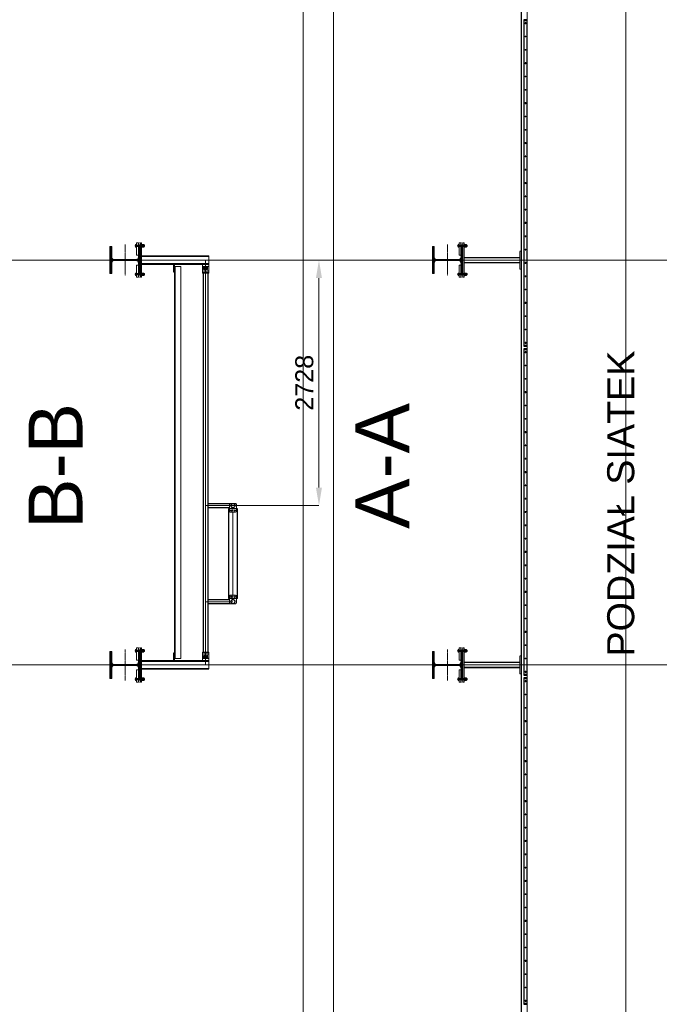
# Model space of a CAD drawing. Header units: millimetres. Extents: x -176817 to 571382, y -58489 to 156123.
# Tile 31 of 256: x -65025 to -57920, y 2562 to 13505. Entities that reach past the tile are written whole.
import ezdxf

# ---------------------------------------------------------------- set-up
doc = ezdxf.new("R2010")
doc.units = ezdxf.units.MM
doc.header["$LTSCALE"] = 0.2
for name, pattern in [('AM_ISO08W050', [18, 12, -1.5, 3, -1.5]), ('AM_ISO08W050x2', [9, 6, -0.75, 1.5, -0.75]), ('BORDER2', [0.875, 0.25, -0.125, 0.25, -0.125, 0, -0.125]), ('HIDDEN', [9.525, 6.35, -3.175]), ('PRZE', [0.8, 0.4, -0.2, 0, -0.2])]:
    doc.linetypes.add(name, pattern=pattern)
doc.layers.get('0').update_dxf_attribs({"lineweight": 13})
doc.layers.get('Defpoints').update_dxf_attribs({"lineweight": 13})
doc.layers.add('-AAA L-Opis', color=3, linetype='Continuous')
for name, color, linetype, lineweight in [('-AAA Podkład', 252, 'Continuous', 13), ('-AAA Widok', 2, 'Continuous', 30), ('-AAA Wymiar', 1, 'Continuous', 18), ('AAA Widok', 2, 'Continuous', 25), ('AM_7', 4, 'AM_ISO08W050', 13), ('C', 4, 'PRZE', 13), ('stezenia', 4, 'Continuous', 13)]:
    doc.layers.add(name, color=color, linetype=linetype, lineweight=lineweight)
doc.styles.get("Standard").update_dxf_attribs({"font": 'arial.ttf'})
doc.dimstyles.new('STANDARD-100', dxfattribs={"dimscale": 100, "dimtxt": 2, "dimasz": 2, "dimexe": 0, "dimexo": 0, "dimgap": 0.6, "dimtad": 1, "dimdec": 0, "dimzin": 12, "dimdsep": 46, "dimtxsty": 'Standard', "dimcen": 1, "dimclrd": 256, "dimclre": 256, "dimclrt": 2, "dimadec": 0, "dimazin": 0, "dimtfac": 1, "dimtdec": 0, "dimtmove": 0, "dimatfit": 3, "dimfxl": 0, "dimtolj": 1, "dimtzin": 0, "dimarcsym": 0})
pattern_1 = [(45, (-33271.9325, -14376.0285), (-6.735192, 6.735192), []), (45, (-33267.442, -14376.0285), (-6.735192, 6.735192), [])]

# ---------------------------------------------------------------- blocks, each defined once
blk = doc.blocks.new('Płaskownik podstawowy')
at = {"layer": 'AAA Widok'}
blk.add_lwpolyline([(-40, 0), (0, 0), (0, 3626), (-40, 3626)], close=True, dxfattribs=at)
for centre, radius in [((-20, 3619), 3.5), ((-20, 3589), 5.5), ((-20, 3441), 3.5), ((-20, 3293), 3.5), ((-20, 3145), 5.5), ((-20, 2997), 3.5), ((-20, 2849), 3.5), ((-20, 2701), 5.5), ((-20, 2553), 3.5), ((-20, 2405), 3.5), ((-20, 2257), 5.5), ((-20, 2109), 3.5), ((-20, 1961), 3.5), ((-20, 1813), 5.5), ((-20, 1665), 3.5), ((-20, 1517), 3.5), ((-20, 1369), 5.5), ((-20, 1221), 3.5), ((-20, 1073), 3.5), ((-20, 925), 5.5), ((-20, 777), 3.5), ((-20, 629), 3.5), ((-20, 481), 5.5), ((-20, 333), 3.5), ((-20, 185), 3.5), ((-20, 37), 5.5), ((-20, 7), 3.5)]:
    blk.add_circle(centre, radius, dxfattribs=at)
at = {"layer": 'AM_7', "linetype": 'AM_ISO08W050x2'}
for p, q in [((-20, 3619), (-28.5, 3619)), ((-20, 3619), (-20, 3627.5)), ((-20, 3619), (-11.5, 3619)), ((-20, 3619), (-20, 3610.5)), ((-20, 3589), (-31, 3589)), ((-20, 3589), (-20, 3600)), ((-20, 3589), (-9, 3589)), ((-20, 3589), (-20, 3578)), ((-20, 3441), (-28.5, 3441)), ((-20, 3441), (-20, 3449.5)), ((-20, 3441), (-11.5, 3441)), ((-20, 3441), (-20, 3432.5)), ((-20, 3293), (-28.5, 3293)), ((-20, 3293), (-20, 3301.5)), ((-20, 3293), (-11.5, 3293)), ((-20, 3293), (-20, 3284.5)), ((-20, 3145), (-31, 3145)), ((-20, 3145), (-20, 3156)), ((-20, 3145), (-9, 3145)), ((-20, 3145), (-20, 3134)), ((-20, 2997), (-28.5, 2997)), ((-20, 2997), (-20, 3005.5)), ((-20, 2997), (-11.5, 2997)), ((-20, 2997), (-20, 2988.5)), ((-20, 2849), (-28.5, 2849)), ((-20, 2849), (-20, 2857.5)), ((-20, 2849), (-11.5, 2849)), ((-20, 2849), (-20, 2840.5)), ((-20, 2701), (-31, 2701)), ((-20, 2701), (-20, 2712)), ((-20, 2701), (-9, 2701)), ((-20, 2701), (-20, 2690)), ((-20, 2553), (-28.5, 2553)), ((-20, 2553), (-20, 2561.5)), ((-20, 2553), (-11.5, 2553)), ((-20, 2553), (-20, 2544.5)), ((-20, 2405), (-20, 2413.5)), ((-20, 2405), (-28.5, 2405)), ((-20, 2405), (-11.5, 2405)), ((-20, 2405), (-20, 2396.5)), ((-20, 2257), (-31, 2257)), ((-20, 2257), (-20, 2268)), ((-20, 2257), (-9, 2257)), ((-20, 2257), (-20, 2246)), ((-20, 2109), (-28.5, 2109)), ((-20, 2109), (-20, 2117.5)), ((-20, 2109), (-11.5, 2109)), ((-20, 2109), (-20, 2100.5)), ((-20, 1961), (-28.5, 1961)), ((-20, 1961), (-20, 1969.5)), ((-20, 1961), (-11.5, 1961)), ((-20, 1961), (-20, 1952.5)), ((-20, 1813), (-31, 1813)), ((-20, 1813), (-20, 1824)), ((-20, 1813), (-9, 1813)), ((-20, 1813), (-20, 1802)), ((-20, 1665), (-28.5, 1665)), ((-20, 1665), (-20, 1673.5)), ((-20, 1665), (-11.5, 1665)), ((-20, 1665), (-20, 1656.5)), ((-20, 1517), (-28.5, 1517)), ((-20, 1517), (-20, 1525.5)), ((-20, 1517), (-11.5, 1517)), ((-20, 1517), (-20, 1508.5)), ((-20, 1369), (-31, 1369)), ((-20, 1369), (-20, 1380)), ((-20, 1369), (-9, 1369)), ((-20, 1369), (-20, 1358)), ((-20, 1221), (-28.5, 1221)), ((-20, 1221), (-20, 1229.5)), ((-20, 1221), (-11.5, 1221)), ((-20, 1221), (-20, 1212.5)), ((-20, 1073), (-28.5, 1073)), ((-20, 1073), (-20, 1081.5)), ((-20, 1073), (-11.5, 1073)), ((-20, 1073), (-20, 1064.5)), ((-20, 925), (-31, 925)), ((-20, 925), (-20, 936)), ((-20, 925), (-9, 925)), ((-20, 925), (-20, 914)), ((-20, 777), (-28.5, 777)), ((-20, 777), (-20, 785.5)), ((-20, 777), (-11.5, 777)), ((-20, 777), (-20, 768.5)), ((-20, 629), (-28.5, 629)), ((-20, 629), (-20, 637.5)), ((-20, 629), (-11.5, 629)), ((-20, 629), (-20, 620.5)), ((-20, 481), (-31, 481)), ((-20, 481), (-20, 492)), ((-20, 481), (-9, 481)), ((-20, 481), (-20, 470)), ((-20, 333), (-28.5, 333)), ((-20, 333), (-20, 341.5)), ((-20, 333), (-11.5, 333)), ((-20, 333), (-20, 324.5)), ((-20, 185), (-28.5, 185)), ((-20, 185), (-20, 193.5)), ((-20, 185), (-11.5, 185)), ((-20, 185), (-20, 176.5)), ((-20, 37), (-31, 37)), ((-20, 7), (-28.5, 7)), ((-20, 37), (-20, 48)), ((-20, 37), (-9, 37)), ((-20, 37), (-20, 26)), ((-20, 7), (-20, 15.5)), ((-20, 7), (-11.5, 7)), ((-20, 7), (-20, -1.5))]:
    blk.add_line(p, q, dxfattribs=at)
blk = doc.blocks.new('*X49')
at = {"color": 0}
for p, q in [((558, 1769), (573, 1784)), ((558, 1778), (564, 1784)), ((560, 1762), (582, 1784)), ((569, 1762), (591, 1784)), ((578, 1762), (600, 1784)), ((587, 1762), (608, 1784)), ((596, 1762), (617, 1784)), ((605, 1762), (626, 1784)), ((613, 1762), (635, 1784)), ((622, 1762), (644, 1784)), ((631, 1762), (653, 1784)), ((640, 1762), (661, 1784)), ((649, 1762), (670, 1784)), ((658, 1762), (679, 1784)), ((666, 1762), (688, 1784)), ((675, 1762), (697, 1784)), ((683, 1761), (706, 1784)), ((689, 1759), (715, 1784)), ((694, 1755), (723, 1784)), ((698, 1750), (732, 1784)), ((701, 1744), (741, 1784)), ((702, 1736), (750, 1784)), ((737, 1762), (759, 1784)), ((746, 1762), (768, 1784)), ((755, 1762), (776, 1784)), ((764, 1762), (785, 1784)), ((773, 1762), (794, 1784)), ((781, 1762), (803, 1784)), ((790, 1762), (812, 1784)), ((799, 1762), (821, 1784)), ((808, 1762), (829, 1784)), ((817, 1762), (838, 1784)), ((826, 1762), (847, 1784)), ((834, 1762), (856, 1784)), ((843, 1762), (858, 1777)), ((852, 1762), (858, 1768)), ((702, 1727), (714, 1740)), ((702, 1718), (714, 1730)), ((702, 1710), (714, 1722)), ((702, 1701), (714, 1713)), ((702, 1692), (714, 1704)), ((702, 1683), (714, 1695)), ((702, 1674), (714, 1686)), ((702, 1665), (714, 1677)), ((702, 1657), (714, 1669)), ((702, 1648), (714, 1660)), ((702, 1639), (714, 1651)), ((702, 1630), (714, 1642)), ((702, 1621), (714, 1633)), ((702, 1612), (714, 1624)), ((702, 1604), (714, 1616)), ((702, 1595), (714, 1607)), ((702, 1586), (714, 1598)), ((702, 1577), (714, 1589)), ((702, 1568), (714, 1580)), ((702, 1559), (714, 1571)), ((702, 1551), (714, 1563)), ((702, 1542), (714, 1554)), ((702, 1533), (714, 1545)), ((702, 1524), (714, 1536)), ((558, 1460), (564, 1466)), ((558, 1451), (573, 1466)), ((560, 1444), (582, 1466)), ((569, 1444), (590, 1466)), ((578, 1444), (599, 1466)), ((587, 1444), (608, 1466)), ((595, 1444), (617, 1466)), ((604, 1444), (626, 1466)), ((613, 1444), (635, 1466)), ((622, 1444), (643, 1466)), ((631, 1444), (652, 1466)), ((640, 1444), (661, 1466)), ((649, 1444), (670, 1466)), ((657, 1444), (679, 1466)), ((666, 1444), (714, 1492)), ((675, 1444), (715, 1484)), ((684, 1444), (718, 1478)), ((693, 1444), (722, 1473)), ((702, 1515), (714, 1527)), ((702, 1506), (714, 1518)), ((702, 1497), (714, 1509)), ((702, 1488), (714, 1501)), ((702, 1444), (727, 1469)), ((710, 1444), (733, 1467)), ((719, 1444), (741, 1466)), ((728, 1444), (750, 1466)), ((737, 1444), (758, 1466)), ((746, 1444), (767, 1466)), ((755, 1444), (776, 1466)), ((763, 1444), (785, 1466)), ((772, 1444), (794, 1466)), ((781, 1444), (803, 1466)), ((790, 1444), (811, 1466)), ((799, 1444), (820, 1466)), ((808, 1444), (829, 1466)), ((816, 1444), (838, 1466)), ((825, 1444), (847, 1466)), ((834, 1444), (856, 1466)), ((843, 1444), (858, 1459)), ((852, 1444), (858, 1450))]:
    blk.add_line(p, q, dxfattribs=at)
blk = doc.blocks.new('heb340')
at = {"color": 1, "linetype": 'Continuous'}
blk.add_lwpolyline([(-150, -170), (150, -170), (150, -148.5), (33, -148.5, -0.4142136), (6, -121.5), (6, 121.5, -0.4142136), (33, 148.5), (150, 148.5), (150, 170), (-150, 170), (-150, 148.5), (-33, 148.5, -0.4142136), (-6, 121.5), (-6, -121.5, -0.4142136), (-33, -148.5), (-150, -148.5)], format="xyb", close=True, dxfattribs=at)
at = {"layer": 'C'}
for points in [[(0, -213), (0, 213)], [(-171.5, 0), (171.5, 0)]]:
    blk.add_lwpolyline(points, dxfattribs=at)
at = {"color": 4, "linetype": 'Continuous'}
blk.add_blockref('*X49', (-708, -1614), dxfattribs=at)
blk = doc.blocks.new('połaczenie montażowe')
at = {"color": 7, "linetype": 'BORDER2'}
for p, q in [((-63, 158), (50, 158)), ((-63, -158), (50, -158))]:
    blk.add_line(p, q, dxfattribs=at)
at = {"color": 4}
for p, q in [((-54, 172), (-45, 172)), ((-54, 169), (-54, 146)), ((-54, 165), (-45, 165)), ((-54, 144), (-45, 144)), ((-54, 151), (-45, 151)), ((-45, 172), (-45, 144)), ((-45, 171), (-45, 171)), ((-45, 145), (-45, 145)), ((-45, 171), (-45, 145)), ((-42, 166), (12, 166)), ((-42, 150), (12, 150)), ((-4, 166), (-4, 150)), ((-4, 164), (12, 164)), ((-4, 152), (12, 152)), ((28, 166), (46, 166)), ((28, 164), (46, 164)), ((28, 152), (46, 152)), ((28, 150), (46, 150)), ((46, 166), (46, 150)), ((-54, -144), (-45, -144)), ((-54, -169), (-54, -146)), ((-54, -165), (-45, -165)), ((-54, -172), (-45, -172)), ((-54, -151), (-45, -151)), ((-45, -172), (-45, -144)), ((-45, -145), (-45, -145)), ((-45, -171), (-45, -171)), ((-45, -171), (-45, -145)), ((-42, -150), (12, -150)), ((-42, -166), (12, -166)), ((-4, -166), (-4, -150)), ((-4, -152), (12, -152)), ((-4, -164), (12, -164)), ((28, -150), (46, -150)), ((28, -152), (46, -152)), ((28, -164), (46, -164)), ((28, -166), (46, -166)), ((46, -166), (46, -150))]:
    blk.add_line(p, q, dxfattribs=at)
at = {"color": 7}
for p, q in [((-45, 172), (-44, 173)), ((-45, 172), (-45, 144)), ((-44, 173), (-42, 173)), ((-45, 144), (-44, 143)), ((-44, 143), (-42, 143)), ((-42, 173), (-42, 143)), ((12, 173), (15, 173)), ((12, 172), (12, 173)), ((12, 172), (12, 144)), ((12, 144), (12, 143)), ((12, 143), (15, 143)), ((15, 173), (15, 143)), ((15, 169), (15, 148)), ((15, 169), (15, 148)), ((28, 173), (28, 143)), ((28, 169), (28, 148)), ((28, 169), (28, 148)), ((-45, -172), (-45, -144)), ((-45, -172), (-44, -173)), ((-44, -143), (-42, -143)), ((-45, -144), (-44, -143)), ((-44, -173), (-42, -173)), ((-42, -173), (-42, -143)), ((12, -143), (15, -143)), ((12, -144), (12, -143)), ((12, -172), (12, -144)), ((12, -172), (12, -173)), ((12, -173), (15, -173)), ((15, -173), (15, -143)), ((15, -169), (15, -148)), ((15, -169), (15, -148)), ((28, -173), (28, -143)), ((28, -169), (28, -148)), ((28, -169), (28, -148))]:
    blk.add_line(p, q, dxfattribs=at)
at = {"color": 3}
for p, q in [((27, 172), (16, 172)), ((27, 165), (16, 165)), ((28, 151), (16, 151)), ((27, 144), (16, 144)), ((28, 169), (28, 148)), ((40, 172), (29, 172)), ((40, 165), (29, 165)), ((41, 151), (29, 151)), ((40, 144), (29, 144)), ((41, 169), (41, 148)), ((27, -144), (16, -144)), ((28, -151), (16, -151)), ((27, -165), (16, -165)), ((27, -172), (16, -172)), ((28, -169), (28, -148)), ((40, -144), (29, -144)), ((41, -151), (29, -151)), ((40, -165), (29, -165)), ((40, -172), (29, -172)), ((41, -169), (41, -148))]:
    blk.add_line(p, q, dxfattribs=at)
at = {"color": 4}
for centre, radius, start, end in [((-44, 168), 10.9, 156.9535, 174.7762), ((-49, 147), 5.24, 187.8423, 213.6182), ((-46, 169), 8.39, 182.384, 208.3594), ((-46, 161), 8.39, 151.6406, 177.616), ((-41, 156), 13.8, 181.783, 202.0553), ((-41, 146), 13.8, 157.9447, 178.217), ((-49, -147), 5.24, 146.3818, 172.1577), ((-44, -168), 10.9, 185.2238, 203.0465), ((-41, -146), 13.8, 181.783, 202.0553), ((-41, -156), 13.8, 157.9447, 178.217), ((-46, -161), 8.39, 182.384, 208.3594), ((-46, -169), 8.39, 151.6406, 177.616)]:
    blk.add_arc(centre, radius, start, end, dxfattribs=at)
at = {"color": 3}
for centre, radius, start, end in [((26, 168), 10.9, 156.9535, 174.7762), ((23, 169), 8.39, 182.384, 208.3594), ((20, 162), 5.05, 143.1698, 176.696), ((20, 154), 5.05, 183.304, 216.8302), ((20, 148), 5.05, 143.1698, 176.696), ((32, 150), 17.3, 184.1009, 198.2664), ((17, 168), 10.9, 5.2238, 23.0465), ((20, 169), 8.39, 331.6406, 357.616), ((23, 162), 5.05, 3.304, 36.8302), ((23, 154), 5.05, 323.1698, 356.696), ((23, 148), 5.05, 3.304, 36.8302), ((11, 150), 17.3, 341.7336, 355.8991), ((39, 168), 10.9, 156.9535, 174.7762), ((36, 169), 8.39, 182.384, 208.3594), ((33, 162), 5.05, 143.1698, 176.696), ((33, 154), 5.05, 183.304, 216.8302), ((33, 148), 5.05, 143.1698, 176.696), ((45, 150), 17.3, 184.1009, 198.2664), ((30, 168), 10.9, 5.2238, 23.0465), ((33, 169), 8.39, 331.6406, 357.616), ((36, 162), 5.05, 3.304, 36.8302), ((36, 154), 5.05, 323.1698, 356.696), ((36, 148), 5.05, 3.304, 36.8302), ((24, 150), 17.3, 341.7336, 355.8991), ((32, -150), 17.3, 161.7336, 175.8991), ((20, -148), 5.05, 183.304, 216.8302), ((20, -154), 5.05, 143.1698, 176.696), ((20, -162), 5.05, 183.304, 216.8302), ((23, -169), 8.39, 151.6406, 177.616), ((26, -168), 10.9, 185.2238, 203.0465), ((11, -150), 17.3, 4.1009, 18.2664), ((23, -148), 5.05, 323.1698, 356.696), ((23, -154), 5.05, 3.304, 36.8302), ((23, -162), 5.05, 323.1698, 356.696), ((20, -169), 8.39, 2.384, 28.3594), ((17, -168), 10.9, 336.9535, 354.7762), ((45, -150), 17.3, 161.7336, 175.8991), ((33, -148), 5.05, 183.304, 216.8302), ((33, -154), 5.05, 143.1698, 176.696), ((33, -162), 5.05, 183.304, 216.8302), ((36, -169), 8.39, 151.6406, 177.616), ((39, -168), 10.9, 185.2238, 203.0465), ((24, -150), 17.3, 4.1009, 18.2664), ((36, -148), 5.05, 323.1698, 356.696), ((36, -154), 5.05, 3.304, 36.8302), ((36, -162), 5.05, 323.1698, 356.696), ((33, -169), 8.39, 2.384, 28.3594), ((30, -168), 10.9, 336.9535, 354.7762)]:
    blk.add_arc(centre, radius, start, end, dxfattribs=at)
at = {"layer": 'stezenia', "color": 6}
for points in [[(-42, 190), (-22, 190), (-22, 55), (-42, 55)], [(12, 190), (0, 190), (0, -190), (12, -190)], [(-42, -190), (-22, -190), (-22, -55), (-42, -55)]]:
    blk.add_lwpolyline(points, close=True, dxfattribs=at)
at = {"layer": 'stezenia', "color": 3}
for centre in [(-11, 179), (-11, -179)]:
    blk.add_circle(centre, 10.8, dxfattribs=at)
blk = doc.blocks.new('*D906')
at = {"layer": '-AAA Podkład', "linetype": 'HIDDEN', "lineweight": -2, "ltscale": 5, "transparency": 16777216}
for p, q in [((-6697, -6850), (-6605, -6850)), ((-6605, -7050), (-6605, -9378)), ((-7651, -9578), (-6605, -9578))]:
    blk.add_line(p, q, dxfattribs=at)
at = {"layer": '-AAA Podkład', "linetype": 'HIDDEN', "ltscale": 5, "transparency": 16777216}
for points in [[(-6639, -7050), (-6572, -7050), (-6605, -6850)], [(-6639, -9378), (-6572, -9378), (-6605, -9578)]]:
    blk.add_solid(points, dxfattribs=at)
at = {"layer": 'Defpoints', "color": 0, "linetype": 'HIDDEN', "ltscale": 5, "transparency": 16777216}
for p in [(-6697, -6850), (-7651, -9578, 0), (-6605, -9578)]:
    blk.add_point(p, dxfattribs=at)
at = {"layer": '-AAA Podkład', "color": 2, "linetype": 'HIDDEN', "ltscale": 5, "transparency": 16777216, "insert": (-6767, -8214), "char_height": 200, "attachment_point": 5, "rotation": 90}
blk.add_mtext('\\A1;2728', dxfattribs=at)
blk = doc.blocks.new('Podkład rev.B')
at = {"layer": '-AAA Podkład', "linetype": 'HIDDEN', "ltscale": 5}
h = blk.add_hatch(dxfattribs=at)
h.set_pattern_fill('ANSI32', color=256)
h.set_pattern_definition(pattern_1)
h.paths.add_polyline_path([(-7584.7, -9578.4, -1), (-7536.4, -9578.4, -1)])
h.paths.add_polyline_path([(-7540.4, -9578.4, 1), (-7580.7, -9578.4, 1)], flags=16)
h = blk.add_hatch(dxfattribs=at)
h.set_pattern_fill('ANSI32', color=256)
h.set_pattern_definition(pattern_1)
h.paths.add_polyline_path([(-7584.7, -10646.7, 1), (-7536.4, -10646.7, 1)])
h.paths.add_polyline_path([(-7540.4, -10646.7, -1), (-7580.7, -10646.7, -1)], flags=16)
for p, q in [((-6779.2, 443.6, 0), (-6779.2, -19743.6, 0)), ((-6443.9, 443.6, 0), (-6443.9, -19743.6, 0)), ((-3195.8, 443.6, 0), (-3195.8, -19743.6, 0)), ((-4360.7, -525, 0), (-4360.7, -18775, 0)), ((-4290.7, -18775, 0), (-4290.7, -525, 0)), ((-14597.4, -6850, 0), (37403.9, -6850, 0)), ((-7829.4, -6802, 0), (-8577.1, -6802, 0)), ((-7829.4, -6810, 0), (-8577.1, -6810, 0)), ((-8577.1, -6890, 0), (-7829.4, -6890, 0)), ((-7864.4, -6850, 0), (-7864.4, -11350, 0)), ((-7829.4, -6802, 0), (-7829.4, -6898, 0)), ((-8577.1, -6898, 0), (-7829.4, -6898, 0)), ((-8577.1, -6898, 0), (-7829.4, -6898, 0)), ((-8209.8, -6920.5, 0), (-8209.8, -11279.5, 0)), ((-8209.8, -6920.5, 0), (-8139.8, -6920.5, 0)), ((-8139.8, -11279.5, 0), (-8139.8, -6920.5, 0)), ((-7869.4, -6940.5, 0), (-7889.8, -6940.5, 0)), ((-7879.6, -6930.3, 0), (-7879.6, -6950.7, 0)), ((-7839.4, -6940.5, 0), (-7859.8, -6940.5, 0)), ((-7849.6, -6930.3, 0), (-7849.6, -6950.7, 0)), ((-7560.6, -9578.4, 0), (-7864.4, -9578.4, 0)), ((-7560.6, -9554.2, 0), (-7835.9, -9554.2, 0)), ((-7594.6, -9558.2, 0), (-7835.9, -9558.2, 0)), ((-7600.6, -9598.5, 0), (-7835.9, -9598.5, 0)), ((-7600.6, -9602.5, 0), (-7835.9, -9602.5, 0)), ((-7610.6, -10612.5, 0), (-7610.6, -9612.5, 0)), ((-7510.6, -9612.5, 0), (-7610.6, -9612.5, 0)), ((-7606.6, -10612.5, 0), (-7606.6, -9612.5, 0)), ((-7580.6, -9622.3, 0), (-7580.6, -9642.7, 0)), ((-7540.6, -9622.3, 0), (-7540.6, -9642.7, 0)), ((-7514.6, -10612.5, 0), (-7514.6, -9612.5, 0)), ((-7510.6, -10612.5, 0), (-7510.6, -9612.5, 0)), ((-7570.4, -9632.5, 0), (-7590.8, -9632.5, 0)), ((-7530.4, -9632.5, 0), (-7550.8, -9632.5, 0)), ((-7510.6, -10612.5, 0), (-7610.6, -10612.5, 0)), ((-7570.4, -10592.5, 0), (-7590.8, -10592.5, 0)), ((-7580.6, -10602.7, 0), (-7580.6, -10582.3, 0)), ((-7530.4, -10592.5, 0), (-7550.8, -10592.5, 0)), ((-7540.6, -10602.7, 0), (-7540.6, -10582.3, 0)), ((-7560.6, -10646.7, 0), (-7864.4, -10646.7, 0)), ((-7600.6, -10622.5, 0), (-7835.9, -10622.5, 0)), ((-7600.6, -10626.5, 0), (-7835.9, -10626.5, 0)), ((-7594.6, -10666.8, 0), (-7835.9, -10666.8, 0)), ((-7560.6, -10670.8, 0), (-7835.9, -10670.8, 0)), ((-7869.4, -11259.5, 0), (-7889.8, -11259.5, 0)), ((-7879.6, -11269.7, 0), (-7879.6, -11249.3, 0)), ((-7839.4, -11259.5, 0), (-7859.8, -11259.5, 0)), ((-7849.6, -11269.7, 0), (-7849.6, -11249.3, 0)), ((-14597.4, -11350, 0), (37403.9, -11350, 0)), ((-8577.1, -11302, 0), (-7829.4, -11302, 0)), ((-8577.1, -11302, 0), (-7829.4, -11302, 0)), ((-8577.1, -11310, 0), (-7829.4, -11310, 0)), ((-8209.8, -11279.5, 0), (-8139.8, -11279.5, 0)), ((-7829.4, -11302, 0), (-7829.4, -11398, 0)), ((-7829.4, -11390, 0), (-8577.1, -11390, 0)), ((-7829.4, -11398, 0), (-8577.1, -11398, 0))]:
    blk.add_line(p, q, dxfattribs=at)
at = {"layer": '-AAA Podkład', "linetype": 'HIDDEN', "ltscale": 5, "elevation": 0}
for points in [[(-4353.7, -18775), (-4353.7, -525)], [(-4993.7, -6820), (-4372.7, -6820), (-4372.7, -6880), (-4993.7, -6880)], [(-4993.7, -6824), (-4372.7, -6824)], [(-4372.7, -6876), (-4993.7, -6876)], [(-8202.8, -11279.5), (-8202.8, -6920.5)], [(-7892.9, -11206), (-7892.9, -6994)], [(-7887.9, -11206), (-7887.9, -6994)], [(-7840.9, -6994), (-7840.9, -11206)], [(-7835.9, -6994), (-7835.9, -11206)], [(-4993.7, -11320), (-4372.7, -11320), (-4372.7, -11380), (-4993.7, -11380)], [(-4993.7, -11324), (-4372.7, -11324)], [(-4372.7, -11376), (-4993.7, -11376)]]:
    blk.add_lwpolyline(points, dxfattribs=at)
for points in [[(-4360.7, -6750), (-4360.7, -6950), (-4372.7, -6950), (-4372.7, -6750)], [(-8209.8, -6898), (-8209.8, -6983), (-8221.8, -6983), (-8221.8, -6898)], [(-7889.4, -6973), (-7899.4, -6963), (-7899.4, -6898), (-7829.4, -6898), (-7829.4, -6963), (-7839.4, -6973)], [(-7829.4, -6930.5), (-7829.4, -6988), (-7899.4, -6988), (-7899.4, -6930.5), (-7889.4, -6920.5), (-7839.4, -6920.5)], [(-7829.4, -6988), (-7829.4, -6994), (-7899.4, -6994), (-7899.4, -6988)], [(-7600.6, -9564.2), (-7600.6, -9642.5), (-7590.6, -9652.5), (-7530.6, -9652.5), (-7520.6, -9642.5), (-7520.6, -9564.2), (-7530.6, -9554.2), (-7590.6, -9554.2)], [(-7600.6, -10660.8), (-7600.6, -10582.5), (-7590.6, -10572.5), (-7530.6, -10572.5), (-7520.6, -10582.5), (-7520.6, -10660.8), (-7530.6, -10670.8), (-7590.6, -10670.8)], [(-8209.8, -11302), (-8209.8, -11217), (-8221.8, -11217), (-8221.8, -11302)], [(-7829.4, -11212), (-7829.4, -11206), (-7899.4, -11206), (-7899.4, -11212)], [(-7829.4, -11269.5), (-7829.4, -11212), (-7899.4, -11212), (-7899.4, -11269.5), (-7889.4, -11279.5), (-7839.4, -11279.5)], [(-7889.4, -11227), (-7899.4, -11237), (-7899.4, -11302), (-7829.4, -11302), (-7829.4, -11237), (-7839.4, -11227)], [(-4360.7, -11250), (-4360.7, -11450), (-4372.7, -11450), (-4372.7, -11250)]]:
    blk.add_lwpolyline(points, close=True, dxfattribs=at)
for points in [[(-7886.1, -6953), (-7886.1, -6928, -1), (-7873.1, -6928), (-7873.1, -6953, -1)], [(-7856.1, -6953), (-7856.1, -6928, -1), (-7843.1, -6928), (-7843.1, -6953, -1)], [(-7886.1, -11247), (-7886.1, -11272, 1), (-7873.1, -11272), (-7873.1, -11247, 1)], [(-7856.1, -11247), (-7856.1, -11272, 1), (-7843.1, -11272), (-7843.1, -11247, 1)]]:
    blk.add_lwpolyline(points, format="xyb", close=True, dxfattribs=at)
at = {"layer": '-AAA Podkład', "linetype": 'HIDDEN', "ltscale": 5, "elevation": 0, "flags": 128}
blk.add_lwpolyline([(-7560.6, -10612.5), (-7560.6, -9612.5)], dxfattribs=at)
at = {"layer": '-AAA Podkład', "linetype": 'HIDDEN', "ltscale": 5}
for centre, radius in [((-7879.6, -6940.5, 0), 6.5), ((-7849.6, -6940.5, 0), 6.5), ((-7580.6, -9632.5, 0), 6.5), ((-7560.6, -9578.4, 0), 24.1), ((-7560.6, -9578.4, 0), 20.1), ((-7540.6, -9632.5, 0), 6.5), ((-7580.6, -10592.5, 0), 6.5), ((-7540.6, -10592.5, 0), 6.5), ((-7560.6, -10646.7, 0), 24.1), ((-7560.6, -10646.7, 0), 20.1), ((-7879.6, -11259.5, 0), 6.5), ((-7849.6, -11259.5, 0), 6.5)]:
    blk.add_circle(centre, radius, dxfattribs=at)
for p in [(-8589.1, -6850, 0), (-5005.7, -6850, 0), (-8589.1, -11350, 0), (-5005.7, -11350, 0)]:
    blk.add_blockref('połaczenie montażowe', p, dxfattribs=at)
at = {"layer": '-AAA Podkład', "linetype": 'HIDDEN', "ltscale": 5, "rotation": 270}
for p in [(-8759.1, -6850, 0), (-5175.7, -6850, 0), (-8759.1, -11350, 0), (-5175.7, -11350, 0)]:
    blk.add_blockref('heb340', p, dxfattribs=at)
at = {"layer": '-AAA Podkład', "linetype": 'HIDDEN', "ltscale": 5, "char_height": 600, "attachment_point": 5, "rotation": 90}
for s, insert in [('{\\farial|b0|i0|c238|p34;B-B}', (-9531.6, -9138.1, 0)), ('{\\farial|b0|i0|c238|p34;A-A}', (-5902.9, -9138.1, 0))]:
    blk.add_mtext(s, dxfattribs=dict(at, insert=insert))
at = {"layer": '-AAA Podkład', "linetype": 'HIDDEN', "ltscale": 5}
dim = blk.add_linear_dim(base=(-6605.3, -9578.4, 0), p1=(-6696.8, -6850, 0), p2=(-7651.4, -9578.4, 0), angle=90, dimstyle='STANDARD-100', override={"dimtmove": 1}, dxfattribs=at)
dim.commit()
dim.dimension.update_dxf_attribs({"geometry": '*D906', "text_midpoint": (-6767.4, -8214.2, 0)})

msp = doc.modelspace()

# ---------------------------------------------------------------- block references
at = {"layer": '-AAA Widok', "color": 3}
for p in [(-59386.5083, 9876.4632, 0), (-59386.5083, 6220.4632, 0), (-59386.5083, 2564.4632, 0)]:
    msp.add_blockref('Płaskownik podstawowy', p, dxfattribs=at)

# ---------------------------------------------------------------- texts
at = {"layer": '-AAA L-Opis', "insert": (-58346.7887, 8126.7504), "char_height": 300, "attachment_point": 5, "rotation": 90, "bg_fill": 3, "box_fill_scale": 1.5, "bg_fill_color": 256, "bg_fill_transparency": 7276703}
msp.add_mtext('\\A1;PODZIAŁ SIATEK', dxfattribs=at)

# ---------------------------------------------------------------- next in the draw order: block references
at = {"layer": '-AAA Wymiar'}
msp.add_blockref('Podkład rev.B', (-55095.7819, 17683.4632, 0), dxfattribs=at)

doc.saveas('drawing.dxf')
